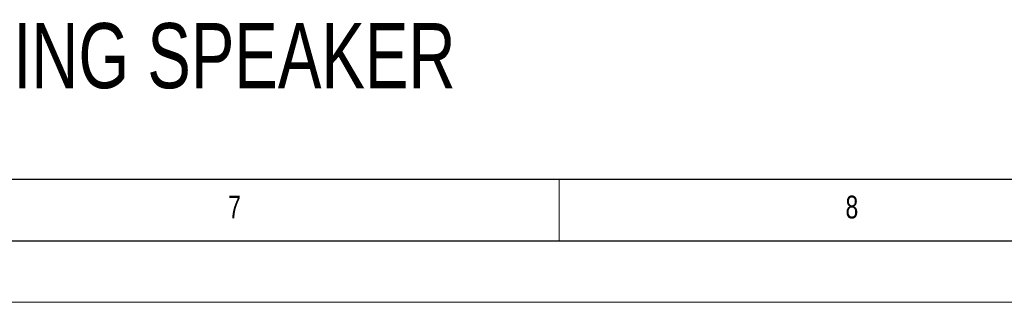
# Model space of a CAD drawing. Header units: millimetres. Extents: x 0 to 594, y 0 to 420.
# Tile 8 of 33: x 308 to 388, y 0 to 23. Entities that reach past the tile are written whole.
import ezdxf

# ---------------------------------------------------------------- set-up
doc = ezdxf.new("R2010")
doc.units = ezdxf.units.MM
doc.layers.add('FORMAT', color=7, linetype='Continuous')
doc.layers.add('SLD-0', color=7, linetype='Continuous')
doc.styles.add('SLDTEXTSTYLE0', font='TXT', dxfattribs={"width": 0.75})

msp = doc.modelspace()

# ---------------------------------------------------------------- linework, layer by layer
at = {"color": 7, "linetype": 'Continuous', "lineweight": 18}
for p, q in [((352, 10), (352, 5)), ((0, 0), (594, 0))]:
    msp.add_line(p, q, dxfattribs=at)
at = {"layer": 'FORMAT'}
for p, q in [((20, 10), (584, 10)), ((15, 5), (589, 5))]:
    msp.add_line(p, q, dxfattribs=at)

# ---------------------------------------------------------------- texts
at = {"layer": 'FORMAT', "char_height": 1.852, "attachment_point": 1, "style": 'SLDTEXTSTYLE0'}
for s, insert in [('7', (325.088, 8.668)), ('8', (375.294, 8.668))]:
    msp.add_mtext(s, dxfattribs=dict(at, insert=insert))
at = {"layer": 'SLD-0', "color": 7, "insert": (182.148, 22.692), "char_height": 5.29167, "attachment_point": 1, "style": 'SLDTEXTSTYLE0'}
msp.add_mtext('STD-C4.2-G2 STANDARD 4" 2-WAY COAXIAL CEILING SPEAKER', dxfattribs=at)

doc.saveas('drawing.dxf')
